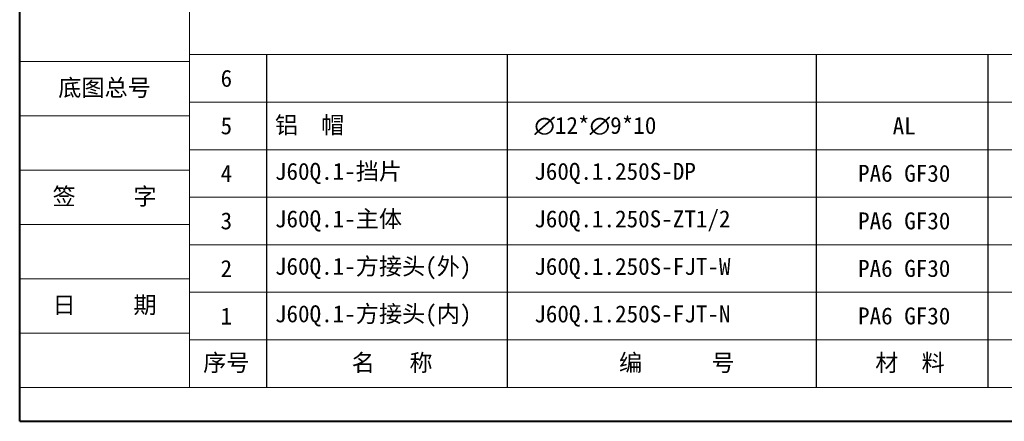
# Model space of a CAD drawing. Header units: millimetres. Extents: x -1214 to 867, y -361 to 1097.
# Tile 1 of 51: x -1214 to -502, y -361 to -71. Entities that reach past the tile are written whole.
import ezdxf

# ---------------------------------------------------------------- set-up
doc = ezdxf.new("R2010")
doc.units = ezdxf.units.MM
doc.linetypes.add('CENTER', pattern=[0.6, 0.375, -0.075, 0.075, -0.075])
doc.layers.add('标注线', color=7, linetype='Continuous', lineweight=15)
doc.styles.add('样式 3.5', font='仿宋_GB2312.ttf')
doc.styles.add('样式 6', font='仿宋_GB2312.ttf')

msp = doc.modelspace()

# ---------------------------------------------------------------- linework, layer by layer
at = {"color": 7, "lineweight": 40}
for q in [(-1214.35, 1096.928), (847.852, -361.343)]:
    msp.add_line((-1214.35, -361.343), q, dxfattribs=at)
at = {"color": 7, "lineweight": 13}
for q in [(-1091.6, 1072.378), (-60.499, -336.793)]:
    msp.add_line((-1091.6, -336.793), q, dxfattribs=at)
at = {"color": 7, "lineweight": 15}
for p, q in [((-1091.6, -96.203), (-276.613, -96.203)), ((-1214.35, -101.113), (-1091.6, -101.113)), ((-1091.6, -130.573), (-276.613, -130.573)), ((-1214.35, -140.393), (-1091.6, -140.393)), ((-1091.6, -164.943), (-276.613, -164.943)), ((-1214.35, -179.673), (-1091.6, -179.673)), ((-1091.6, -199.313), (-276.613, -199.313)), ((-1214.35, -218.953), (-1091.6, -218.953)), ((-1091.6, -233.683), (-276.613, -233.683)), ((-1214.35, -258.233), (-1091.6, -258.233)), ((-1091.6, -268.053), (-276.613, -268.053)), ((-1214.35, -297.513), (-1091.6, -297.513)), ((-1091.6, -302.423), (-60.499, -302.423)), ((-1214.35, -336.793), (-1091.6, -336.793))]:
    msp.add_line(p, q, dxfattribs=at)
at = {"color": 7}
for p, q in [((-1035.698, -96.203), (-1035.698, -336.793)), ((-861.726, -96.203), (-861.726, -336.793)), ((-637.934, -336.793), (-637.934, -96.203)), ((-513.753, -336.793), (-513.753, -96.203))]:
    msp.add_line(p, q, dxfattribs=at)

# ---------------------------------------------------------------- texts
at = {"color": 7, "linetype": 'CENTER', "lineweight": 18, "char_height": 12.27501, "width": 122.7501, "attachment_point": 5, "style": '样式 3.5'}
for s, insert in [('\\f宋体|b0|i0|c134|p2;底图总号', (-1152.975, -120.753)), ('\\f宋体|b0|i0|c134|p2;签     字', (-1152.975, -199.313)), ('\\f宋体|b0|i0|c134|p2;日     期', (-1152.975, -277.873))]:
    msp.add_mtext(s, dxfattribs=dict(at, insert=insert))
at = {"layer": '标注线', "color": 7, "lineweight": 18, "style": '样式 6'}
for s, insert, char_height, width, attachment_point in [('{\\H1.389x;6}', (-1064.855, -113.388), 8.83801, 58.92005, 5), ('{\\H1.389x;5}', (-1064.855, -147.758), 8.83801, 58.92005, 5), ('{\\H1.389x;铝  帽}', (-1029.693, -147.758), 8.83801, 220.92644, 4), ('{\\fISOCPEUR|b0|i0|c0|p34;\\H1.389x;∅\\fFangSong_GB2312|b0|i0|c134|p49;12*\\fISOCPEUR|b0|i0|c0|p34;∅\\fFangSong_GB2312|b0|i0|c134|p49;9*10}', (-842.096, -147.758), 8.838007, 169.88375, 4), ('{\\H1.389x;AL}', (-574.467, -147.758), 8.83801, 69.59435, 5), ('{\\H1.389x;PA6 GF30}', (-574.467, -182.128), 8.83801, 69.59435, 5), ('{\\H1.389x;4}', (-1064.855, -182.128), 8.83801, 58.92005, 5), ('{\\H1.389x;J60Q.1-挡片}', (-1029.693, -182.128), 8.83801, 220.92644, 4), ('{\\H1.389x;J60Q.1.250S-DP}', (-842.096, -182.128), 8.83801, 169.88375, 4), ('{\\H1.389x;PA6 GF30}', (-574.467, -216.498), 8.83801, 69.59435, 5), ('{\\H1.389x;3}', (-1064.855, -216.498), 8.83801, 58.92005, 5), ('{\\H1.389x;J60Q.1-主体}', (-1029.693, -216.498), 8.83801, 170.03195, 4), ('{\\H1.389x;J60Q.1.250S-ZT1/2}', (-842.096, -216.498), 8.83801, 169.88375, 4), ('{\\H1.389x;PA6 GF30}', (-574.467, -250.868), 8.83801, 69.59435, 5), ('{\\H1.389x;2}', (-1064.855, -250.868), 8.83801, 58.92005, 5), ('{\\H1.389x;J60Q.1-方接头(外)}', (-1029.693, -250.868), 8.83801, 220.92644, 4), ('{\\H1.389x;J60Q.1.250S-FJT-W}', (-842.096, -250.868), 8.83801, 169.88375, 4), ('{\\H1.389x;PA6 GF30}', (-574.467, -285.238), 8.83801, 69.59435, 5), ('{\\H1.389x;J60Q.1-方接头(内)}', (-1029.693, -285.238), 8.83801, 209.55903, 4), ('{\\H1.389x;1}', (-1064.855, -285.238), 8.83801, 58.92005, 5), ('{\\H1.389x;J60Q.1.250S-FJT-N}', (-842.096, -285.238), 8.83801, 169.88375, 4), ('{\\H1.389x;序号}', (-1064.855, -319.608), 8.83801, 58.92005, 5), ('{\\H1.389x;名   称}', (-944.924, -319.608), 8.83801, 117.54551, 5), ('{\\H1.389x;编      号}', (-739, -319.608), 8.83801, 169.88375, 5), ('{\\H1.389x; 材  料}', (-574.467, -319.608), 8.83801, 69.59435, 5)]:
    msp.add_mtext(s, dxfattribs=dict(at, insert=insert, char_height=char_height, width=width, attachment_point=attachment_point))

doc.saveas('drawing.dxf')
